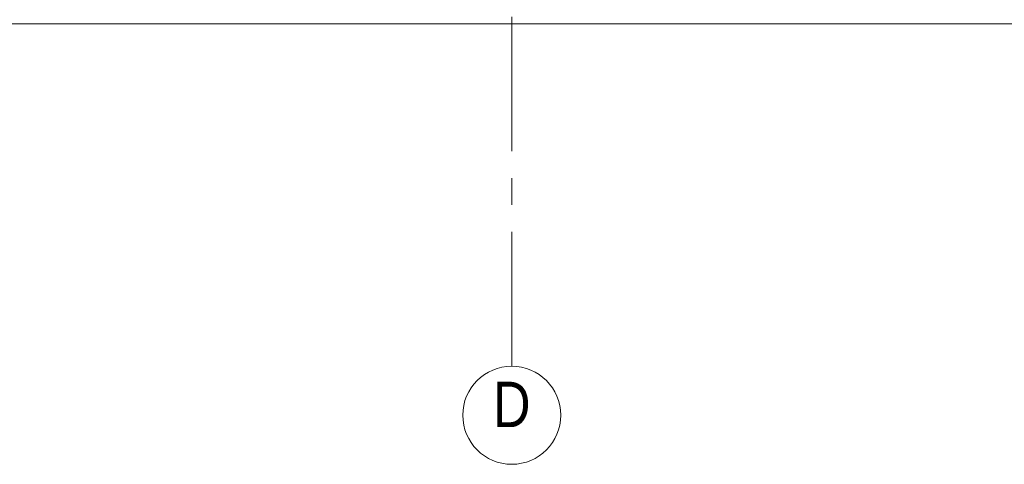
# Model space of a CAD drawing. Header units: millimetres. Extents: x 274611 to 749520, y 175257 to 298905.
# Tile 172 of 251: x 731918 to 735586, y 191024 to 192678. Entities that reach past the tile are written whole.
import ezdxf

# ---------------------------------------------------------------- set-up
doc = ezdxf.new("R2010")
doc.units = ezdxf.units.MM
doc.header["$LTSCALE"] = 400
doc.linetypes.add('CENTER', pattern=[2, 1.25, -0.25, 0.25, -0.25])
doc.layers.add('None', color=7, linetype='Continuous', lineweight=9)
doc.layers.add('stramien', color=1, linetype='CENTER')
doc.styles.add('Arial Narrow', font='ARIALN.TTF', dxfattribs={"height": 222.25})

# ---------------------------------------------------------------- blocks, each defined once
blk = doc.blocks.new('*U2023')
at = {"layer": 'None', "color": 43, "linetype": 'Continuous', "lineweight": 9}
blk.add_line((58491.1, -35355.5), (43205.4, -35355.5), dxfattribs=at)
blk = doc.blocks.new('*U2700')
at = {"layer": 'None', "color": 43, "linetype": 'Continuous', "lineweight": 9}
blk.add_circle((46846.1, -36812.6), 182.6, dxfattribs=at)
at = {"layer": 'None', "color": 43, "insert": (46846.1, -36687.7), "char_height": 169.3, "width": 160.91, "attachment_point": 2, "style": 'Arial Narrow'}
blk.add_mtext('D', dxfattribs=at)

msp = doc.modelspace()

# ---------------------------------------------------------------- linework, layer by layer
at = {"layer": 'stramien', "lineweight": 0}
msp.add_line((733751.28989, 191388.74408), (733751.28989, 223634.37794), dxfattribs=at)

# ---------------------------------------------------------------- block references
at = {"layer": 'None', "color": 7}
for name in ['*U2023', '*U2700']:
    msp.add_blockref(name, (686905.23053, 228018.74408), dxfattribs=at)

doc.saveas('drawing.dxf')
